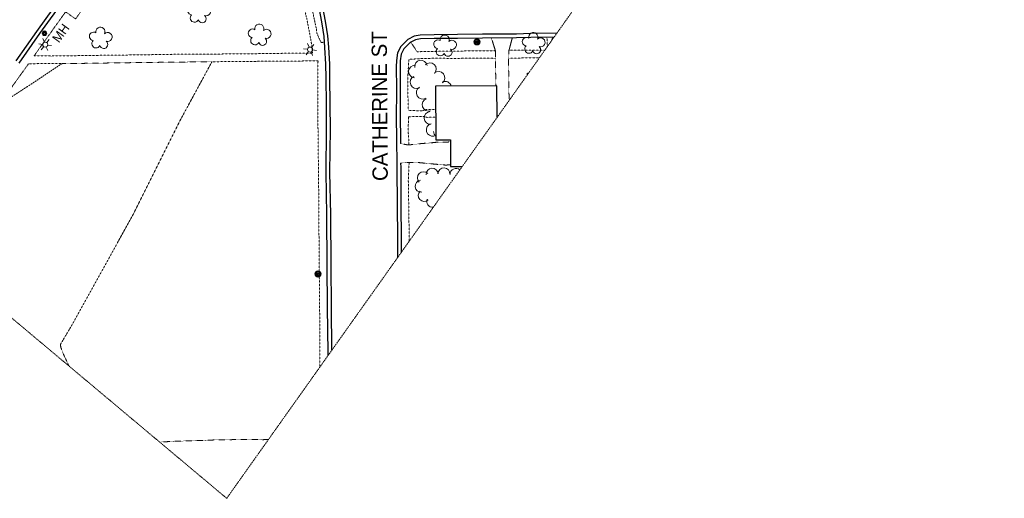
# Model space of a CAD drawing. Extents: x 863487 to 870045, y 569252 to 575761.
# Tile 2 of 66: x 864208 to 864853, y 569866 to 570179. Entities that reach past the tile are written whole.
import ezdxf
from ezdxf.enums import TextEntityAlignment as Align

# ---------------------------------------------------------------- set-up
doc = ezdxf.new("R2010")
doc.units = 0
doc.header["$LTSCALE"] = 0.005
doc.header["$MEASUREMENT"] = 0
doc.linetypes.add('DGN Style 3', pattern=[37.5, 25, -12.5])
doc.linetypes.add('DGN Style 5', pattern=[20, 10, -10])
for name, color, linetype, lineweight in [('E_DRN_Grate', 5, 'Continuous', 15), ('E_DWY', 2, 'DGN Style 3', 15), ('E_LAND_Vegetation', 3, 'Continuous', 15), ('E_MAP_Limits', 3, 'DGN Style 3', 15), ('E_MISCPROP', 30, 'Continuous', 15), ('E_MISCPROP_HvyLine', 241, 'Continuous', 25), ('E_PATH_Sidewalk', 2, 'DGN Style 5', 15), ('E_RDWY', 21, 'Continuous', 25), ('E_RDWY_Name', 21, 'Continuous', 15)]:
    doc.layers.add(name, color=color, linetype=linetype, lineweight=lineweight)
doc.styles.add('Style-IGR_FONT_0', font='IGR_FONT_0.shx')
doc.styles.add('Style-IGR_FONT_1', font='IGR_FONT_1.shx')

# ---------------------------------------------------------------- blocks, each defined once
blk = doc.blocks.new('MHO')
at = {"layer": 'E_DRN_Grate', "color": 20, "linetype": 'Continuous', "lineweight": 0}
for centre, radius in [((0.06, 0.01), 1.5), ((0.07, 0.01), 1.22), ((0.06, 0), 0.968), ((0.03, -0.01), 0.605)]:
    blk.add_circle(centre, radius, dxfattribs=at)
blk = doc.blocks.new('POLE')
at = {"layer": 'E_MISCPROP', "color": 20, "linetype": 'Continuous', "lineweight": 0}
for centre, radius in [((-0.01, 0.02), 2.02), ((-0.01, 0.03), 1.52), ((0, -0.01), 1.01), ((0, 0), 0.502)]:
    blk.add_circle(centre, radius, dxfattribs=at)
blk = doc.blocks.new('LTP')
at = {"layer": 'E_MISCPROP', "color": 20, "linetype": 'Continuous', "lineweight": 0}
for p, q in [((-1.64, 0.07), (-4.24, 0.14)), ((-0.8, 1.43), (-2, 3.73)), ((0.9, 1.42), (2.27, 3.65)), ((-0.88, -1.42), (-2.24, -3.61)), ((0.76, -1.47), (2, -3.65)), ((1.64, -0.02), (4.16, -0.09))]:
    blk.add_line(p, q, dxfattribs=at)
blk.add_circle((0, 0), 1.64, dxfattribs=at)
blk = doc.blocks.new('TREE_2')
at = {"layer": 'E_LAND_Vegetation', "color": 93, "linetype": 'Continuous', "lineweight": 0}
for centre, radius, start, end in [((-1.47, 4.28), 2.78, 1.39457, 209.16756), ((-4.47, 0.2), 2.78, 78.07158, 279.08263), ((3.57, 2.42), 2.97, 278.42368, 139.65756), ((-2.01, -4.2), 2.61, 140.77973, 358.71234), ((3.46, -3.43), 2.97, 196.0745, 79.04777)]:
    blk.add_arc(centre, radius, start, end, dxfattribs=at)

msp = doc.modelspace()

# ---------------------------------------------------------------- linework, layer by layer
at = {"layer": 'E_DWY', "color": 51, "linetype": 'DGN Style 3', "flags": 128}
for points in [[(864517.02, 570167.06), (864519.67, 570158.64), (864519.64, 570153.51), (864519.81, 570143.13), (864519.82, 570135.75)], [(864530.66, 570167.13), (864528.49, 570158.84), (864528.17, 570153.02), (864528.37, 570142.02), (864528.56, 570127.78), (864528.55, 570126.1)], [(864176.45, 570106.57), (864180.63, 570103.19), (864195.02, 570123.32), (864216.19, 570137.05), (864235.97, 570150.28), (864280.73, 570150.94), (864334.2, 570151.56), (864313.17, 570112.75), (864282.77, 570051.78), (864242.75, 569979.39), (864235.15, 569966.57), (864235.25, 569964.79), (864236.95, 569960.24), (864238.81, 569956.3), (864240.48, 569952.55), (864240.57, 569952.38)], [(864457.5, 570097.96), (864462.62, 570097.04), (864471.5, 570098), (864477.06, 570098.39), (864481.77, 570098.9), (864490.22, 570099.01)], [(864457.64, 570085.18), (864463.22, 570085.67), (864469.12, 570085.55), (864478.74, 570084.61), (864487.25, 570083.86), (864490.32, 570084.13)], [(864300.02, 569902.48), (864301.69, 569902.6), (864310.29, 569903.06), (864319.02, 569903.32), (864327.85, 569903.53), (864333.57, 569903.85), (864339.11, 569903.93), (864347.3, 569904.09), (864350.78, 569904.3), (864357, 569904.25), (864362.36, 569904.11), (864367.67, 569904.08), (864371.14, 569904.16)]]:
    msp.add_lwpolyline(points, dxfattribs=at)
at = {"layer": 'E_LAND_Vegetation', "color": 93, "linetype": 'Continuous'}
for centre, radius, start, end in [((864559.05, 570164.89), 2.78, 115.91243, 173.39399), ((864467, 570145.1), 4.15, 84.50008, 264.48476), ((864470.93, 570148.4), 4.15, 10.11696, 190.10164), ((864476.83, 570146.7), 4.15, 317.53397, 137.51864), ((864468.02, 570138.14), 4.15, 113.70616, 293.69084), ((864482.36, 570140.96), 4.15, 309.24208, 129.22676), ((864472.05, 570131.2), 4.15, 120.07518, 300.05986), ((864486.75, 570134.52), 4.15, 14.45729, 116.87514), ((864475.95, 570123.41), 4.15, 108.3357, 288.32038), ((864477.14, 570114.72), 4.15, 94.75891, 274.74359), ((864478.58, 570106.91), 4.15, 103.58927, 283.57395), ((864483.36, 570105.89), 4.15, 180.02463, 228.17577), ((864472.61, 570075.59), 3.94, 45.75888, 225.74356), ((864478.32, 570077.89), 3.94, 4.27836, 184.26304), ((864485.98, 570078.13), 3.94, 358.27377, 178.25844), ((864493.89, 570077.73), 3.94, 50.51592, 179.50153), ((864471.05, 570070.05), 3.94, 95.08164, 275.06632), ((864473.04, 570063.97), 3.94, 133.16273, 313.14741), ((864478.64, 570060.17), 3.94, 158.89631, 275.32454), ((864485.14, 570060.52), 3.94, 194.07541, 194.68826)]:
    msp.add_arc(centre, radius, start, end, dxfattribs=at)
at = {"layer": 'E_MAP_Limits', "color": 73, "linetype": 'DGN Style 3', "flags": 128}
for points in [[(864343.85, 569865.68), (864366.01, 569896.93), (864558.22, 570167.93), (864670.67, 570327.24), (864819.94, 570539.21), (864852.55, 570585.41)], [(864343.85, 569865.68), (863882.77, 570252.74)]]:
    msp.add_lwpolyline(points, dxfattribs=at)
at = {"layer": 'E_MISCPROP_HvyLine', "color": 241, "linetype": 'Continuous', "flags": 128}
for points in [[(864540.64, 570143.14), (864540.64, 570144.09), (864541.31, 570144.08)], [(864520.73, 570115.07), (864520.58, 570135.76), (864480.37, 570135.48), (864480.61, 570100.42), (864490.21, 570100.49), (864490.33, 570082.95), (864497.98, 570083)]]:
    msp.add_lwpolyline(points, dxfattribs=at)
at = {"layer": 'E_PATH_Sidewalk', "color": 51, "linetype": 'DGN Style 5', "flags": 128}
for points in [[(864217.8, 570155.34), (864238.45, 570184.22), (864244.98, 570179.56), (864250.78, 570187.73), (864244.21, 570192.3), (864252.32, 570204.26), (864261.02, 570216.32), (864274.45, 570235.26), (864284.11, 570248.73), (864295.85, 570265.4), (864301.59, 570273.44), (864305.73, 570278.84), (864308.39, 570281.84), (864311.87, 570284.31), (864314.54, 570285.76), (864316.1, 570286.57), (864318.06, 570287.2), (864320.03, 570287.41), (864322.76, 570287.78), (864325.06, 570287.91), (864327.31, 570287.61), (864328.56, 570287.36), (864330.47, 570286.59), (864332.84, 570285.17), (864335.47, 570283.32), (864340.29, 570279.51), (864348.13, 570272.7), (864354.84, 570266.06), (864360.64, 570260.34), (864365.42, 570254.06), (864371.94, 570243.69), (864378.2, 570231.37), (864384.17, 570218.77), (864388.82, 570207.44), (864391.84, 570197.57), (864396.15, 570180.21), (864399.05, 570165.15), (864400.05, 570157.27)], [(864407.84, 570164.37), (864405.6, 570164.13), (864402.95, 570169.87), (864402.44, 570173.4), (864400.8, 570180.88), (864399.51, 570187.32), (864397.27, 570196.56), (864394.74, 570205.02), (864392.64, 570211.52), (864388.91, 570220.5), (864383.34, 570231.91), (864379.39, 570239.39), (864374.44, 570247.96), (864371.32, 570253.1), (864366.11, 570260.07), (864360.74, 570266.55), (864356.08, 570271.43), (864350.43, 570276.87), (864344.94, 570281.75), (864342.18, 570283.94), (864344.51, 570287.07)], [(864553.34, 570167.63), (864553.61, 570162.77), (864553.56, 570161.36)], [(864519.61, 570158.81), (864513.97, 570158.64), (864492.92, 570158.55), (864468.48, 570158.1), (864464.27, 570164.27)], [(864400.05, 570157.27), (864389.91, 570157.16), (864372.87, 570156.97), (864355.11, 570156.68), (864334.18, 570156.58), (864314.33, 570156.51), (864299.11, 570156.24), (864285.85, 570156.04), (864273.85, 570155.89), (864261.74, 570155.77), (864247.6, 570155.55), (864229.52, 570155.3), (864217.8, 570155.34)], [(864528.22, 570153.8), (864538.5, 570154.04), (864548.34, 570154.01)], [(864551.91, 570159.03), (864540.47, 570159.17), (864528.55, 570159.05)], [(864195.36, 570123.54), (864204.36, 570136.49), (864214.22, 570150.22), (864226.08, 570150.35), (864236.41, 570150.28)], [(864404.86, 569951.71), (864404.75, 569973.06), (864404.62, 569993.88), (864404.36, 570018.06), (864404.19, 570043.23), (864404, 570070.67), (864403.64, 570099.51), (864403.47, 570121.25), (864403.48, 570138.68), (864403.58, 570152.12), (864397.77, 570152.15), (864390.28, 570151.94), (864375.91, 570151.93), (864347.88, 570151.66), (864334.2, 570151.56)], [(864519.65, 570153.75), (864510.99, 570153.87), (864492.71, 570153.74), (864482.4, 570153.8), (864472.47, 570153.75), (864463.04, 570153.06), (864462.24, 570140.51), (864462.44, 570128.69), (864462.62, 570119.84), (864463.69, 570119.69), (864467.62, 570119.48), (864471.96, 570119.45), (864474.71, 570120.35), (864480.47, 570120.34)], [(864480.51, 570115.25), (864474.96, 570115.11), (864472.15, 570115.75), (864467.32, 570115.71), (864464.02, 570115.5), (864462.68, 570115.63), (864462.66, 570104.74), (864463.1, 570097.09)], [(864463.18, 570085.67), (864462.66, 570073.69), (864462.95, 570057.28), (864463.19, 570039.54), (864463.1, 570033.83)]]:
    msp.add_lwpolyline(points, dxfattribs=at)
at = {"layer": 'E_RDWY', "color": 21, "linetype": 'Continuous', "flags": 128}
for points in [[(864235.65, 570194.09), (864219.31, 570171.45), (864205.83, 570152.15)], [(864237.69, 570192.64), (864221.35, 570170.01), (864207.87, 570150.71)], [(864410.14, 569959.15), (864410.13, 569961.08), (864409.84, 569990.72), (864409.64, 570018.31), (864409.37, 570051.37), (864408.92, 570079.14), (864409.18, 570107.13), (864409.04, 570123.56), (864408.89, 570141.1), (864408.72, 570149.91), (864408.15, 570160.88), (864407.51, 570168.13), (864406.25, 570176.4), (864404.29, 570186.96)], [(864412.62, 569962.65), (864412.34, 569990.75), (864412.14, 570018.33), (864411.87, 570051.4), (864411.42, 570079.15), (864411.68, 570107.13), (864411.54, 570123.58), (864411.39, 570141.14), (864411.22, 570150), (864410.65, 570161.06), (864410, 570168.43), (864408.71, 570176.81), (864406.75, 570187.43)], [(864559.85, 570170.24), (864542.66, 570169.96), (864533.35, 570169.64), (864511.27, 570169.53), (864494.88, 570169.32), (864479.49, 570169.19), (864470.34, 570169), (864466.47, 570168.21), (864462.41, 570166.12), (864457.7, 570161.56), (864455.6, 570157.29), (864454.9, 570152.46), (864454.73, 570148.19), (864454.91, 570133.71), (864454.77, 570113.62), (864454.94, 570102.49), (864455.17, 570082.51), (864455.34, 570057.02), (864455.51, 570036.72), (864455.6, 570023.25)], [(864558.06, 570167.71), (864542.73, 570167.46), (864533.4, 570167.14), (864511.29, 570167.03), (864494.91, 570166.82), (864479.52, 570166.69), (864470.62, 570166.51), (864467.31, 570165.82), (864463.88, 570164.06), (864459.75, 570160.06), (864458.02, 570156.54), (864457.39, 570152.23), (864457.23, 570148.15), (864457.41, 570133.71), (864457.27, 570113.63), (864457.44, 570102.52), (864457.5, 570097.96)], [(864457.64, 570085.18), (864457.67, 570082.53), (864457.84, 570057.04), (864458.01, 570036.74), (864458.08, 570026.74)]]:
    msp.add_lwpolyline(points, dxfattribs=at)

# ---------------------------------------------------------------- block references
at = {"layer": 'E_DRN_Grate', "color": 20, "linetype": 'Continuous', "xscale": 1.000001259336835, "yscale": 1.000001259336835, "zscale": 1.000001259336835, "rotation": 54.18606715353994}
msp.add_blockref('MHO', (864224.62, 570170.12), dxfattribs=at)
at = {"layer": 'E_LAND_Vegetation', "color": 93, "linetype": 'Continuous', "xscale": 0.9999981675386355, "yscale": 0.9999981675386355, "zscale": 0.9999981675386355, "rotation": 54.869993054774}
for p in [(864325.53, 570183.75), (864261.13, 570166.88), (864365.09, 570168.95), (864486.38, 570161.78), (864544.35, 570163.4)]:
    msp.add_blockref('TREE_2', p, dxfattribs=at)
at = {"layer": 'E_MISCPROP', "color": 20, "linetype": 'Continuous', "xscale": 1.000001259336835, "yscale": 1.000001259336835, "zscale": 1.000001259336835, "rotation": 54.18606715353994}
for name, p in [('LTP', (864225.17, 570162.73)), ('POLE', (864507.6, 570164.55)), ('LTP', (864398.38, 570159.51)), ('POLE', (864403.54, 570012.58))]:
    msp.add_blockref(name, p, dxfattribs=at)

# ---------------------------------------------------------------- texts
at = {"layer": 'E_DRN_Grate', "color": 20, "linetype": 'Continuous', "style": 'Style-IGR_FONT_1'}
msp.add_text('MH', height=6, rotation=54.1861, dxfattribs=at).set_placement((864231.68, 570165.23), align=Align.MIDDLE_LEFT)
at = {"layer": 'E_RDWY_Name', "color": 21, "linetype": 'Continuous', "style": 'Style-IGR_FONT_0', "width": 0.999648}
msp.add_text('CATHERINE ST', height=10, rotation=90.36631, dxfattribs=at).set_placement((864449.23, 570073.49))

doc.saveas('drawing.dxf')
